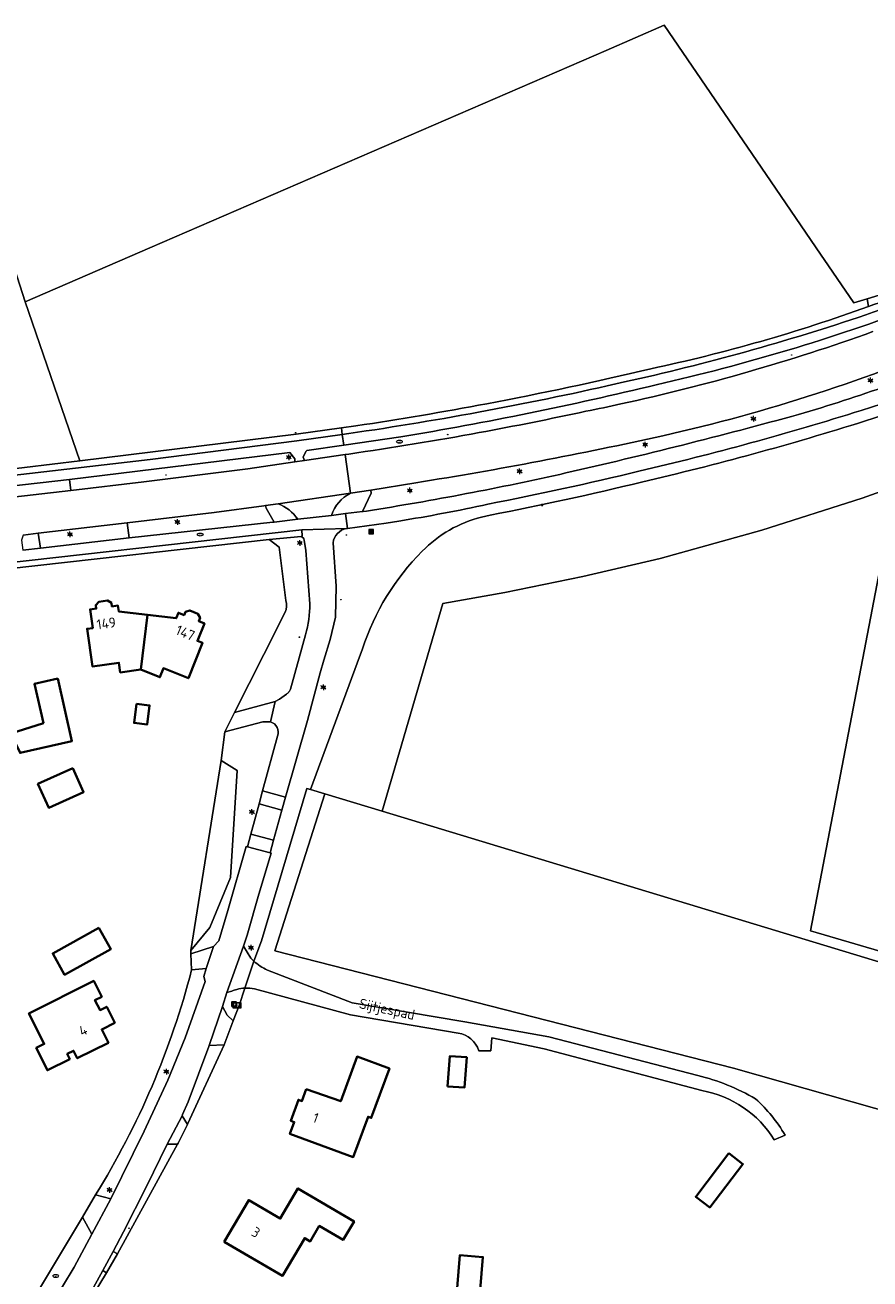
# Model space of a CAD drawing. Header units: metres. Extents: x 140853 to 145288, y 474558 to 480269.
# Tile 175 of 256: x 143014 to 143164, y 478066 to 478290. Entities that reach past the tile are written whole.
import ezdxf
from ezdxf.enums import TextEntityAlignment as Align
from ezdxf.lldxf.tags import DXFTag

# ---------------------------------------------------------------- set-up
doc = ezdxf.new("R2010")
doc.units = ezdxf.units.M
doc.header["$MEASUREMENT"] = 0
for name, color, linetype, lineweight in [('B-WE-GR-BEPLANTING_CULTUUR_BOSPLANTSOEN-G', 90, 'GR-PLANTSOEN', 18), ('B-WE-GR-BEPLANTING_CULTUUR_HEESTERS-G', 90, 'Continuous', 18), ('B-WE-GR-BOS_LOOF-G', 40, 'Continuous', 13), ('B-WE-GR-BOUWLAND-G', 80, 'Continuous', 13), ('B-WE-GR-GRAS-G', 60, 'Continuous', 13), ('B-WE-GR-GRAS_KRUIDENRIJK-G', 80, 'Continuous', 18), ('B-WE-GR-GROENVOORZIENING-G', 80, 'Continuous', 18), ('B-WE-GR-HOUTOPSTAND_LOOF-G', 40, 'Continuous', 13), ('B-WE-IE-MEUBILAIR_WEGMEUBILAIR-S', 7, 'Continuous', 18), ('B-WE-IE-TERREINAFSCHEIDING_KUNSTMATIG_HEKWERK-G', 20, 'IE-TERREINAFSCHEIDING-KUNSTMATIG', 18), ('B-WE-KL-DATA_CAI-S', 90, 'KL-CAI-N', 18), ('B-WE-KL-ET_LS_OV_LICHTMAST-S', 190, 'Continuous', 18), ('B-WE-KL-WATER_PUT-S', 170, 'Continuous', 18), ('B-WE-OG-BEBOUWING-G', 7, 'Continuous', 35), ('B-WE-OG-BEBOUWING_HUISNUMMER-T18', 10, 'Continuous', 18), ('B-WE-OG-BEBOUWING_STRAATNAAM-T18', 10, 'Continuous', 18), ('B-WE-OG-TERREIN_ERF-G', 7, 'Continuous', 18), ('B-WE-RI-GWA_RIOOLPUT-S', 30, 'Continuous', 18), ('B-WE-RI-TERREINKAST-S', 7, 'Continuous', 18), ('B-WE-VH-VERHARDING_ASFALT-G', 252, 'Continuous', 18), ('B-WE-VH-VERHARDING_BEDRIJFSVLOERPLAAT-G', 252, 'Continuous', 18), ('B-WE-VH-VERHARDING_BETONSTRAATSTEEN-G', 252, 'Continuous', 18), ('B-WE-VH-VERHARDING_GESLOTEN-G', 7, 'Continuous', 18), ('B-WE-VH-VERHARDING_GRASBETONSTEEN-G', 70, 'Continuous', 18), ('B-WE-VH-VERHARDING_HALFVERHARDING_GRIND-G', 252, 'Continuous', 18), ('B-WE-VH-VERHARDING_OPEN-G', 252, 'Continuous', 18), ('B-WE-VH-VERHARDING_STRAATBAKSTEEN-G', 252, 'Continuous', 18), ('B-WE-VH-VERHARDING_TEGEL-G', 252, 'Continuous', 18), ('X-XX-XX-ALGEMEEN-S', 7, 'Continuous', 18)]:
    doc.layers.add(name, color=color, linetype=linetype, lineweight=lineweight)
doc.styles.add('NLCS-ISO', font='txt')
doc.styles.get("Standard").update_dxf_attribs({"font": 'arial.ttf'})
doc.linetypes.add('GR-PLANTSOEN', pattern='A,0,[179,NLCS.shx,S=2,R=0,X=0,Y=0],-4', length=4)
doc.linetypes.add('IE-TERREINAFSCHEIDING-KUNSTMATIG', pattern='A,4,[82,NLCS.shx,S=0.75,R=90,X=0,Y=0],4,-2', length=10)
tags = doc.linetypes.add('KL-CAI-N', pattern='A,4,-1,[101,NLCS.shx,S=0.5,R=0,X=0,Y=0],-1,4,-1,["C",Standard,S=1,R=0,X=-0.25,Y=-0.5],-1.5', length=12.5).pattern_tags.tags
tags[18] = DXFTag(74, 10)

# ---------------------------------------------------------------- blocks, each defined once
blk = doc.blocks.new('SIE-WEG_AFVALBAK-SO')
at = {"linetype": 'ByBlock', "lineweight": 18}
h = blk.add_hatch(color=0, dxfattribs=at)
h.dxf.hatch_style = 1
h.paths.add_polyline_path([(-1.5, -1.5), (1.5, -1.5), (1.5, 1.5), (-1.5, 1.5)])
at = {"color": 0, "linetype": 'ByBlock', "lineweight": 18}
for points in [[(-2, -2), (2, -2), (2, 2), (-2, 2)], [(-1.5, -1.5), (1.5, -1.5), (1.5, 1.5), (-1.5, 1.5)]]:
    blk.add_lwpolyline(points, close=True, dxfattribs=at)
blk = doc.blocks.new('SIE-WEG_AFVALBAK_TYPE_01')
for radius in [0.25, 0.156]:
    blk.add_circle((0, 0), radius)
blk = doc.blocks.new('SRI-TERREINKAST-SO')
at = {"ltscale": 0.1}
h = blk.add_hatch(color=256, dxfattribs=at)
h.paths.add_polyline_path([(3.9, 2.1), (-3.4, 2.1), (-3.4, -2.4), (3.9, -2.4)])
h.paths.add_polyline_path([(3.4, 1.6), (-2.9, 1.6), (-2.9, -1.9), (3.4, -1.9)], flags=16)
at = {"flags": 128}
for points in [[(3.9, 2.1), (-3.4, 2.1), (-3.4, -2.4), (3.9, -2.4)], [(3.4, 1.6), (-2.9, 1.6), (-2.9, -1.9), (3.4, -1.9)]]:
    blk.add_lwpolyline(points, close=True, dxfattribs=at)
at = {"style": 'NLCS-ISO'}
blk.add_text('RI', height=1.8, dxfattribs=at).set_placement((-0.9, -1))
blk = doc.blocks.new('SKL-DATA_TERREINKAST-SO')
for q in [(-0.2, 0.2), (0.2, 0.2)]:
    blk.add_line((0, -0.2), q)
at = {"flags": 128}
blk.add_lwpolyline([(0.6, 0.4), (-0.6, 0.4), (-0.6, -0.4), (0.6, -0.4)], close=True, dxfattribs=at)
at = {"style": 'NLCS-ISO'}
blk.add_attdef('TYPE', text='', height=0.35, dxfattribs=at).set_placement((0, 0.7), align=Align.MIDDLE_CENTER)
blk = doc.blocks.new('B-SIE-WEG_LICHTMAST-SO')
at = {"ltscale": 0.1}
for p, q in [((-1.1, 0.6), (-2.2, 1.3)), ((0, 1.3), (0, 2.5)), ((1.1, 0.6), (2.2, 1.3)), ((-1.1, -0.6), (-2.2, -1.3)), ((0, -1.3), (0, -2.5)), ((1.1, -0.6), (2.2, -1.3))]:
    blk.add_line(p, q, dxfattribs=at)
at = {"flags": 128}
for points in [[(-1.2, 0.5), (1.2, 0.5)], [(-1.2, -0.5), (1.2, -0.5)]]:
    blk.add_lwpolyline(points, dxfattribs=at)
at = {"ltscale": 0.1}
blk.add_circle((0, 0), 1.27, dxfattribs=at)
at = {"style": 'NLCS-ISO'}
blk.add_attdef('TYPE', text='', height=1.8, dxfattribs=at).set_placement((0, 2.5), align=Align.BOTTOM_CENTER)
blk = doc.blocks.new('SRI-PUT_INSPECTIE-SO')
at = {"lineweight": -3, "flags": 128}
blk.add_lwpolyline([(-2, -2), (2, -2), (2, 2), (-2, 2)], close=True, dxfattribs=at)
at = {"lineweight": -3, "ltscale": 1.5}
blk.add_circle((0, 0), 2, dxfattribs=at)
at = {"ltscale": 0.1, "style": 'NLCS-ISO'}
blk.add_text('I', height=2.5, dxfattribs=at).set_placement((0, 0), align=Align.MIDDLE_CENTER)
blk = doc.blocks.new('SKL-WATERLEIDINGPUT-SO')
at = {"color": 0, "linetype": 'ByBlock', "lineweight": 18}
blk.add_ellipse((0, 0), major_axis=(2.5, 0), ratio=0.54, dxfattribs=at)
at = {"color": 0, "linetype": 'ByBlock', "lineweight": 18, "style": 'NLCS-ISO'}
blk.add_text('wl', height=1.8, dxfattribs=at).set_placement((0, 0), align=Align.MIDDLE_CENTER)

msp = doc.modelspace()

# ---------------------------------------------------------------- linework, layer by layer
at = {"layer": 'B-WE-GR-BEPLANTING_CULTUUR_BOSPLANTSOEN-G', "ltscale": 0.2, "flags": 128}
msp.add_lwpolyline([(143486.384, 478172.812), (143480.556, 478175.008), (143379.222, 478198.307), (143238.925, 478241.405), (143229.36, 478235.529), (143287.716, 478217.565), (143265.756, 478144.143), (143188.365, 478170.998), (143178.556, 478121.189), (143153.844, 478128.445), (143169.081, 478207.615), (143163.037, 478205.437), (143145.191, 478199.744), (143127.145, 478194.718), (143113.357, 478191.522), (143099.492, 478188.675), (143088.475, 478186.673), (143077.638, 478149.747), (143233.477, 478102.471), (143236.543, 478101.541), (143221.656, 477979.844), (143165.504, 477981.586), (143164.371, 477981.621), (143164.371, 477981.173), (143164.28, 477980.197), (143164.149, 477974.953), (143194.22, 477974.203), (143267.163, 477974.079), (143306.769, 477974.011), (143311.679, 477956.369), (143308.475, 477950.477), (143264.976, 477937.496), (143173.431, 477910.177), (143129.555, 477897.083), (143023.446, 477873.939), (143000, 477868.825), (142869.03, 477840.139), (142862.913, 477861.758), (142861.399, 477859.863), (142836.238, 477836.363), (142833.866, 477834.373), (142831.25, 477832.067), (142829.851, 477830.701), (142828.618, 477829.372), (142820.497, 477822.648), (142811.879, 477815.645), (142807.761, 477812.173), (142784.53, 477792.86), (142779.547, 477788.654), (142772.278, 477782.591), (142769.836, 477780.487), (142763.413, 477774.207), (142754.289, 477765.378), (142748.126, 477759.218), (142747.786, 477758.878), (142739.43, 477750), (142722.704, 477731.031), (142719.61, 477727.659), (142718, 477726.179), (142718.649, 477724.85), (142719.298, 477723.325), (142715.93, 477719.474), (142714.762, 477720.586), (142713.282, 477720.939), (142709.647, 477716.847), (142681.113, 477681.769), (142679.247, 477679.381), (142665.07, 477660.215), (142663.896, 477664.421), (142663.303, 477663.673), (142667.946, 477640.834), (142681.216, 477619.6), (142681.216, 477619.6, 0.0763381), (142741.403, 477561.144), (142741.403, 477561.144, 0.2367689), (142774.215, 477555.709), (142774.215, 477555.709), (142789.805, 477560.918), (142816.748, 477570.782), (142816.748, 477570.782, -0.0441848), (142836.692, 477575.559), (142836.692, 477575.559), (142854.479, 477581.163), (142854.479, 477581.163, 0.0429709), (142857.142, 477582.469), (142857.142, 477582.469), (142860.17, 477584.57), (142864.83, 477587.241), (142869.049, 477589.621), (142873.877, 477591.896), (142882.254, 477595.792), (142890.178, 477599.342), (142895.092, 477601.51), (142902.261, 477604.314), (142908.328, 477606.825), (142912.339, 477608.449), (142921.363, 477611.941), (142943.073, 477620.901), (142964.135, 477630.016), (142978.274, 477635.825), (142979.628, 477636.417), (142981.685, 477637.453), (142998.294, 477646.097), (143000, 477646.905), (143013.134, 477653.103), (143019.392, 477656.289), (143039.007, 477666.221), (143051.332, 477672.337), (143064.046, 477678.815), (143074.15, 477683.915), (143083.766, 477688.602), (143092.142, 477692.901), (143110.335, 477701.891), (143119.799, 477706.622), (143127.196, 477710.242), (143131.586, 477712.322), (143143.29, 477717.419), (143151.241, 477720.905), (143157.655, 477723.946), (143168.1, 477729.307), (143175.689, 477733.182), (143194.419, 477742.589), (143208.957, 477750), (143211.403, 477751.247), (143218.663, 477753.845), (143228.868, 477756.7), (143230.493, 477757.108), (143234.403, 477757.823), (143243.187, 477758.696), (143245.625, 477758.851), (143248.774, 477758.804), (143255.63, 477758.202), (143258.576, 477758.002), (143260.912, 477757.699), (143262.944, 477757.346), (143266.854, 477756.893), (143270.969, 477756.034), (143274.626, 477755.378), (143280.162, 477754.266), (143280.162, 477754.266, 0.0750108), (143305.758, 477753.43), (143305.758, 477753.43), (143316.016, 477754.508), (143321.957, 477755.225), (143325.46, 477755.839), (143328.507, 477756.4), (143332.213, 477757.725), (143335.208, 477758.591), (143337.391, 477759.61), (143339.828, 477760.171), (143343.636, 477761.699), (143344.905, 477762.106), (143346.276, 477762.615), (143349.27, 477764.396), (143349.27, 477764.396, -0.0469972), (143350.945, 477765.617), (143350.945, 477765.617, -0.0659339), (143353.585, 477766.737), (143353.585, 477766.737), (143356.021, 477768.162), (143361.113, 477770.429), (143365.921, 477772.185), (143365.921, 477772.185, 0.0379722), (143366.784, 477772.542), (143366.784, 477772.542, 0.0413559), (143367.393, 477772.897), (143367.393, 477772.897, -0.0282897), (143368.306, 477773.507), (143368.306, 477773.507, -0.0713289), (143370.185, 477774.221), (143370.185, 477774.221), (143378.358, 477777.226), (143380.236, 477778.193), (143384.45, 477779.568), (143388.468, 477781.345), (143390.643, 477782.368), (143390.643, 477782.368, -0.0420375), (143392.115, 477783.182), (143392.115, 477783.182, -0.0471207), (143393.537, 477783.691), (143393.537, 477783.691, 0.0559923), (143394.908, 477784.15), (143394.908, 477784.15, 0.0765349), (143396.226, 477785.067), (143396.226, 477785.067), (143398.258, 477786.033), (143400.542, 477787.254), (143403.689, 477788.883), (143407.597, 477791.223), (143412.775, 477794.073), (143423.233, 477797.893), (143428.666, 477798.915), (143432.526, 477799.809), (143421.062, 477817.531), (143419.931, 477823.485), (143421.135, 477832.436), (143430.088, 477851.734), (143401.919, 477848.604), (143393.777, 477849.819), (143389.892, 477850.94), (143387.534, 477852.134), (143376.463, 477867.558), (143365.196, 477887.238), (143362.684, 477892.688), (143362.49, 477898.689), (143366.336, 477913.105), (143370.628, 477929.418), (143385.989, 477987.38), (143399.518, 477994.611), (143410.074, 477999.93), (143410.159, 478000), (143421.478, 478009.286), (143421.421, 478015.306), (143426.322, 478015.562), (143426.295, 478021.819), (143434.734, 478021.93), (143434.702, 478025.135), (143434.649, 478039.135), (143468.819, 478039.264), (143475.785, 478047.073), (143475.785, 478047.073, -0.0218076), (143481.897, 478053.615), (143481.897, 478053.615, -0.0929516), (143491.112, 478060.84), (143491.112, 478060.84), (143500, 478065.054), (143508.655, 478068.751), (143517.803, 478072.434), (143528.765, 478076.309), (143536.372, 478078.727), (143536.372, 478078.727, -0.013226), (143552.161, 478083.234), (143552.161, 478083.234), (143546.504, 478115.85), (143549.746, 478115.709), (143552.318, 478105.273), (143570.075, 478109.451), (143569.553, 478112.127), (143567.23, 478131.373), (143545.713, 478130.441), (143540.501, 478149.817), (143563.045, 478154.87), (143559.267, 478182.079), (143500, 478173.977), (143487.662, 478172.29), (143486.384, 478172.812)], format="xyb", close=True, dxfattribs=at)
msp.add_lwpolyline([(143043.609, 478124.928), (143046.994, 478129.061), (143050.668, 478137.928), (143051.861, 478156.983), (143048.982, 478158.731), (143043.609, 478124.928)], close=True, dxfattribs=at)
at = {"layer": 'B-WE-GR-BEPLANTING_CULTUUR_HEESTERS-G', "ltscale": 0.2, "flags": 128}
msp.add_lwpolyline([(143205.537, 478258.533), (143202.199, 478261.229), (143200.004, 478257.086), (143186.101, 478250), (143184.163, 478249.012), (143183.735, 478248.794), (143183.735, 478248.794, -0.0291313), (143166.888, 478241.807), (143166.888, 478241.807), (143163.975, 478240.919), (143164.209, 478239.56), (143164.209, 478239.56, 0.013363), (143179.039, 478245.364), (143179.039, 478245.364, 0.005338), (143184.257, 478247.674), (143184.257, 478247.674), (143184.693, 478247.873), (143184.693, 478247.873, 0.0047282), (143189.228, 478250), (143189.228, 478250, 0.0171329), (143205.537, 478258.533)], format="xyb", close=True, dxfattribs=at)
at = {"layer": 'B-WE-GR-BOS_LOOF-G', "ltscale": 0.2, "flags": 128}
msp.add_lwpolyline([(142906.056, 478226.553), (142923.308, 478229.459), (142920.771, 478233.968), (142955.985, 478238.149), (142954.516, 478250), (142950.681, 478280.946), (142990.329, 478287.466), (142997.349, 478250), (142999.063, 478240.851), (143000, 478241.365), (143011.759, 478247.81), (143014.16, 478240.401), (143036.318, 478250), (143088.961, 478272.807), (143117.498, 478285.127), (143127.809, 478289.653), (143147.634, 478260.609), (143154.896, 478250), (143161.607, 478240.197), (143163.975, 478240.919), (143166.888, 478241.807)], dxfattribs=at)
msp.add_lwpolyline([(143125.442, 478228.474, 0.0338896), (143164.209, 478239.56), (143164.209, 478239.56), (143163.975, 478240.919), (143161.607, 478240.197), (143154.896, 478250), (143147.634, 478260.609), (143127.809, 478289.653), (143117.498, 478285.127), (143088.961, 478272.807), (143036.318, 478250), (143014.16, 478240.401), (143023.844, 478212.093), (143062.372, 478216.837), (143070.401, 478217.954), (143072.991, 478218.314), (143072.991, 478218.314, 0.0092758), (143096.267, 478222.256), (143096.267, 478222.256, 0.0117887), (143125.442, 478228.474)], format="xyb", close=True, dxfattribs=at)
at = {"layer": 'B-WE-GR-BOUWLAND-G', "ltscale": 0.2, "flags": 128}
msp.add_lwpolyline([(143287.716, 478217.565), (143229.36, 478235.529), (143221.967, 478237.805), (143219.866, 478236.124), (143213.659, 478231.159), (143198.466, 478219.004), (143189.556, 478211.876), (143183.948, 478213.114), (143170.374, 478216.109), (143169.081, 478207.615), (143153.844, 478128.445), (143178.556, 478121.189), (143188.365, 478170.998), (143265.756, 478144.143), (143287.716, 478217.565)], close=True, dxfattribs=at)
at = {"layer": 'B-WE-GR-GRAS-G', "ltscale": 0.2, "flags": 128}
msp.add_lwpolyline([(143058.568, 478124.854), (143140.194, 478103.99), (143228.592, 478078.913), (143233.477, 478102.471), (143077.638, 478149.747), (143067.444, 478152.839), (143058.568, 478124.854)], close=True, dxfattribs=at)
at = {"layer": 'B-WE-GR-GRAS_KRUIDENRIJK-G', "ltscale": 0.2, "flags": 128}
for points in [[(143172.802, 478239.498, -0.033202), (143126.422, 478225.634), (143126.422, 478225.634, -0.0181716), (143080.961, 478216.36), (143080.961, 478216.36), (143070.827, 478214.9), (143064.245, 478213.952), (143064.099, 478213.737), (143063.602, 478212.737), (143063.815, 478212.173), (143071.063, 478213.211), (143071.715, 478213.304), (143071.715, 478213.304, 0.0094308), (143094.92, 478217.117), (143094.92, 478217.117, 0.0077873), (143113.911, 478220.913), (143113.911, 478220.913, 0.004314), (143120.14, 478222.214), (143120.14, 478222.214, 0.0325228), (143164.971, 478235.094)], [(143181.556, 478234.115, -0.0470729), (143127.595, 478216.553), (143127.595, 478216.553, -0.0149962), (143083.643, 478208.19), (143083.643, 478208.19), (143075.621, 478206.883), (143075.711, 478206.325), (143074.172, 478203.084), (143074.299, 478203.1), (143074.837, 478203.146), (143074.837, 478203.146, 0.0160255), (143110.346, 478209.931), (143110.346, 478209.931, 0.0111324), (143151.756, 478220.354), (143151.756, 478220.354, 0.0279656), (143183.324, 478231.529)], [(143191.442, 478232.262, -0.0368135), (143162.885, 478221.063), (143162.885, 478221.063, -0.0195903), (143123.334, 478210.258), (143123.334, 478210.258, -0.0126559), (143096.474, 478204.388), (143096.474, 478204.388, -0.0153835), (143080.605, 478201.374), (143080.605, 478201.374), (143078.345, 478201.026), (143071.488, 478200.064), (143071.312, 478200.039), (143071.312, 478200.039, 0.3336076), (143068.922, 478197.498), (143068.922, 478197.498), (143069.442, 478189.786), (143069.331, 478184.276), (143068.377, 478180.305), (143067.299, 478176.623), (143066.633, 478174.346), (143064.355, 478165.892), (143060.439, 478152.231), (143059.806, 478149.916), (143058.34, 478144.563), (143058.34, 478144.563), (143057.72, 478142.296), (143057.892, 478142.253), (143055.69, 478134.947), (143053.607, 478127.669), (143052.983, 478125.712), (143054.256, 478123.55), (143054.793, 478123.059), (143056.206, 478126.68), (143064.275, 478153.8), (143064.873, 478153.619), (143073.19, 478176.074), (143074.146, 478178.656), (143074.146, 478178.656, -0.1175234), (143084.785, 478196.004), (143084.785, 478196.004, -0.1374104), (143095.335, 478202.092), (143095.335, 478202.092), (143096.879, 478202.429), (143096.879, 478202.429, 0.0126004), (143123.798, 478208.312), (143123.798, 478208.312, 0.0195544), (143163.482, 478219.154), (143163.482, 478219.154, 0.0368208), (143192.287, 478230.451)]]:
    msp.add_lwpolyline(points, format="xyb", dxfattribs=at)
for points in [[(143022.23, 478206.812), (143035.271, 478208.355), (143053.722, 478210.696), (143062.128, 478211.921), (143062.099, 478212.421), (143061.225, 478213.563), (143021.995, 478208.799), (143022.23, 478206.812)], [(143032.624, 478198.395), (143058.216, 478201.176), (143058.419, 478201.2), (143057.014, 478203.671), (143056.897, 478204.149), (143056.59, 478204.105), (143047.787, 478202.926), (143032.266, 478201.079), (143032.624, 478198.395)], [(143013.78, 478198.885), (143013.466, 478197.988), (143013.716, 478196.192), (143016.844, 478196.576), (143016.43, 478199.195), (143013.78, 478198.885)]]:
    msp.add_lwpolyline(points, close=True, dxfattribs=at)
for points in [[(143058.624, 478169.288), (143059.386, 478169.681), (143060.602, 478170.573), (143060.602, 478170.573, 0.0975779), (143061.068, 478170.989), (143061.068, 478170.989, 0.081168), (143061.316, 478171.481), (143061.316, 478171.481), (143062.872, 478177.036), (143064.024, 478181.152), (143064.024, 478181.152, 0.0732155), (143064.791, 478186.656), (143064.791, 478186.656), (143064.055, 478196.154), (143063.772, 478197.971), (143063.772, 478197.971, 0.2581785), (143063.227, 478198.642), (143063.227, 478198.642), (143057.534, 478198.08), (143059.319, 478196.752), (143060.533, 478187.258), (143060.533, 478187.258, -0.1461738), (143060.407, 478185.137), (143060.407, 478185.137), (143056.602, 478177.621), (143051.364, 478167.273), (143058.624, 478169.288)], [(143047.666, 478125.634), (143048.578, 478126.684), (143050.218, 478132.038), (143053.478, 478143.46), (143053.669, 478143.405), (143054.289, 478145.672), (143055.755, 478151.025), (143056.388, 478153.339), (143059.047, 478163.084), (143059.047, 478163.084, 0.4127631), (143057.782, 478165.664), (143057.782, 478165.664), (143056.399, 478165.621), (143049.664, 478163.875), (143048.982, 478158.731), (143051.861, 478156.983), (143050.668, 478137.928), (143046.994, 478129.061), (143043.609, 478124.928), (143043.633, 478124.349), (143047.666, 478125.634)]]:
    msp.add_lwpolyline(points, format="xyb", close=True, dxfattribs=at)
at = {"layer": 'B-WE-GR-GROENVOORZIENING-G', "ltscale": 0.2, "flags": 128}
for points in [[(143026.642, 478081.427), (143029.366, 478080.721), (143035.285, 478092.788), (143039.494, 478101.864), (143042.591, 478109.426), (143046.139, 478119.405), (143045.909, 478120.311), (143046.333, 478121.756), (143043.752, 478121.501), (143043.752, 478121.501, -0.0751609), (143026.642, 478081.427)], [(143050.086, 478113.43), (143051.135, 478112.407), (143052.2, 478115.151), (143053.214, 478118.246), (143053.214, 478118.246, 0.054887), (143051.776, 478118.019), (143051.776, 478118.019, 0.0326583), (143050.925, 478117.725), (143050.925, 478117.725), (143050.018, 478117.459), (143049.215, 478114.945), (143050.086, 478113.43)]]:
    msp.add_lwpolyline(points, format="xyb", close=True, dxfattribs=at)
for points in [[(143042.04, 478095.523), (143043.001, 478093.989), (143043.071, 478094.129), (143049.511, 478108.132), (143046.899, 478108.057), (143046.814, 478107.829), (143043.145, 478098.013), (143042.134, 478095.735), (143042.04, 478095.523)], [(143030.535, 478070.943), (143041.252, 478090.478), (143039.376, 478090.475), (143035.734, 478082.935), (143031.615, 478074.862), (143029.771, 478071.362), (143030.535, 478070.943)], [(143017.605, 478060.693), (143017.93, 478061.202), (143018.7, 478061.686), (143022.851, 478068.59), (143025.99, 478074.459), (143024.31, 478077.496), (143014.746, 478061.451), (143017.605, 478060.693)], [(143027.936, 478067.997), (143023.345, 478059.568), (143019.999, 478053.714), (143016.938, 478048.656), (143016.935, 478048.294), (143028.618, 478067.596), (143027.936, 478067.997)]]:
    msp.add_lwpolyline(points, close=True, dxfattribs=at)
at = {"layer": 'B-WE-GR-HOUTOPSTAND_LOOF-G', "ltscale": 0.2, "flags": 128}
msp.add_lwpolyline([(143192.287, 478230.451, -0.0368208), (143163.482, 478219.154), (143163.482, 478219.154, -0.0195544), (143123.798, 478208.312), (143123.798, 478208.312, -0.0126004), (143096.879, 478202.429), (143096.879, 478202.429), (143095.335, 478202.092), (143095.335, 478202.092, 0.1374104), (143084.785, 478196.004), (143084.785, 478196.004, 0.1175234), (143074.146, 478178.656), (143074.146, 478178.656), (143073.19, 478176.074), (143064.873, 478153.619), (143067.444, 478152.839), (143077.638, 478149.747), (143088.475, 478186.673), (143099.492, 478188.675), (143113.357, 478191.522), (143127.145, 478194.718), (143145.191, 478199.744), (143163.037, 478205.437), (143169.081, 478207.615)], format="xyb", dxfattribs=at)
at = {"layer": 'B-WE-IE-TERREINAFSCHEIDING_KUNSTMATIG_HEKWERK-G', "ltscale": 0.2, "flags": 128}
for points in [[(143036.318, 478250), (143088.961, 478272.807), (143117.498, 478285.127), (143127.809, 478289.653), (143147.634, 478260.609), (143154.896, 478250)], [(143014.16, 478240.401), (143036.318, 478250)], [(143163.975, 478240.919), (143161.607, 478240.197), (143154.896, 478250)], [(143166.888, 478241.807), (143163.975, 478240.919)], [(143023.844, 478212.093), (143014.16, 478240.401)], [(143060.533, 478187.258), (143059.319, 478196.752), (143057.534, 478198.08)], [(143056.602, 478177.621), (143060.407, 478185.137)], [(143051.364, 478167.273), (143056.602, 478177.621)], [(143049.664, 478163.875), (143048.982, 478158.731)], [(143048.982, 478158.731), (143043.609, 478124.928)], [(143052.2, 478115.151), (143051.135, 478112.407)], [(143049.511, 478108.132), (143043.071, 478094.129)], [(143043.071, 478094.129), (143043.001, 478093.989)], [(143043.001, 478093.989), (143041.348, 478090.653)], [(143041.252, 478090.478), (143030.535, 478070.943)], [(143041.348, 478090.653), (143041.252, 478090.478)], [(143024.31, 478077.496), (143026.642, 478081.427)], [(143014.746, 478061.451), (143024.31, 478077.496)]]:
    msp.add_lwpolyline(points, dxfattribs=at)
for points in [[(143060.407, 478185.137, 0.1461738), (143060.533, 478187.258)], [(143026.642, 478081.427, 0.0751609), (143043.752, 478121.501)]]:
    msp.add_lwpolyline(points, format="xyb", dxfattribs=at)
at = {"layer": 'B-WE-OG-BEBOUWING-G', "ltscale": 0.2, "flags": 128}
for points in [[(143034.694, 478174.943), (143035.896, 478184.69), (143030.791, 478185.293), (143030.645, 478186.342), (143029.555, 478186.19), (143029.469, 478186.804), (143028.762, 478187.239), (143027.253, 478187.028), (143026.693, 478186.417), (143026.778, 478185.803), (143025.689, 478185.65), (143026.152, 478182.333), (143025.162, 478182.194), (143026.098, 478175.489), (143030.823, 478176.149), (143031.062, 478174.436), (143034.694, 478174.943)], [(143035.896, 478184.69), (143034.694, 478174.943), (143038.106, 478173.576), (143038.745, 478175.17), (143043.173, 478173.395), (143045.708, 478179.672), (143044.772, 478180.05), (143046.027, 478183.156), (143045.01, 478183.574), (143045.245, 478184.148), (143044.854, 478184.88), (143043.445, 478185.459), (143042.652, 478185.213), (143042.417, 478184.64), (143041.399, 478185.058), (143041, 478184.087), (143035.896, 478184.69)], [(143019.915, 478173.325), (143015.791, 478172.385), (143017.378, 478165.423), (143011.599, 478163.593), (143013.227, 478160.104), (143022.45, 478162.207), (143019.915, 478173.325)], [(143033.943, 478168.852), (143033.523, 478165.442), (143035.838, 478165.156), (143036.258, 478168.567), (143033.943, 478168.852)], [(143022.587, 478157.404), (143016.392, 478154.602), (143018.318, 478150.344), (143024.513, 478153.146), (143022.587, 478157.404)], [(143027.259, 478128.974), (143019.036, 478124.433), (143021.137, 478120.629), (143029.359, 478125.17), (143027.259, 478128.974)], [(143028.967, 478108.481), (143027.746, 478110.902), (143030.08, 478112.07), (143028.648, 478114.931), (143027.45, 478114.331), (143026.555, 478116.119), (143027.753, 478116.719), (143026.348, 478119.527), (143014.803, 478113.749), (143017.52, 478108.321), (143016.089, 478107.605), (143018.081, 478103.625), (143022.06, 478105.617), (143021.608, 478106.52), (143022.735, 478107.084), (143023.397, 478105.761), (143028.967, 478108.481)], [(143064.152, 478100.28), (143063.37, 478098.149), (143062.751, 478098.376), (143061.381, 478094.639), (143062, 478094.412), (143061.227, 478092.303), (143072.504, 478088.172), (143075.139, 478095.364), (143075.702, 478095.158), (143078.929, 478103.965), (143073.201, 478106.064), (143070.284, 478098.101), (143064.152, 478100.28)], [(143089.308, 478100.758), (143092.3, 478100.531), (143092.699, 478105.928), (143089.707, 478106.149), (143089.308, 478100.758)], [(143139.345, 478088.843), (143133.455, 478081.104), (143135.956, 478079.201), (143141.846, 478086.94), (143139.345, 478088.843)], [(143049.558, 478073.108), (143059.914, 478067.026), (143063.864, 478073.751), (143064.856, 478073.169), (143066.466, 478075.911), (143070.7, 478073.424), (143072.645, 478076.736), (143062.677, 478082.59), (143059.527, 478077.227), (143053.922, 478080.519), (143049.558, 478073.108)], [(143094.893, 478062.371), (143095.586, 478070.371), (143091.501, 478070.725), (143090.808, 478062.725), (143094.893, 478062.371)]]:
    msp.add_lwpolyline(points, close=True, dxfattribs=at)
at = {"layer": 'B-WE-OG-TERREIN_ERF-G', "ltscale": 0.2, "flags": 128}
msp.add_lwpolyline([(142911.964, 478199.002), (142921.871, 478200.161), (142924.716, 478200.475), (142926.443, 478200.71), (142929.627, 478201.053), (142962.548, 478204.862), (143000, 478209.229), (143004.114, 478209.709), (143023.844, 478212.093), (143014.16, 478240.401), (143011.759, 478247.81), (143000, 478241.365), (143000, 478241.365), (142999.063, 478240.851), (142997.349, 478250), (142990.329, 478287.466), (142950.681, 478280.946), (142954.516, 478250), (142955.985, 478238.149), (142920.771, 478233.968), (142923.308, 478229.459), (142906.056, 478226.553)], dxfattribs=at)
for points in [[(143014.746, 478061.451), (143024.31, 478077.496), (143026.642, 478081.427), (143026.642, 478081.427, 0.0751609), (143043.752, 478121.501), (143043.752, 478121.501), (143043.633, 478124.349), (143043.609, 478124.928), (143048.982, 478158.731), (143049.664, 478163.875), (143051.364, 478167.273), (143056.602, 478177.621), (143060.407, 478185.137), (143060.407, 478185.137, 0.1461738), (143060.533, 478187.258), (143060.533, 478187.258), (143059.319, 478196.752), (143057.534, 478198.08), (143011.112, 478192.874), (143000, 478191.612), (142967.912, 478187.965), (142919.576, 478182.383)], [(143228.592, 478078.913), (143140.194, 478103.99), (143058.568, 478124.854), (143067.444, 478152.839), (143064.873, 478153.619), (143064.275, 478153.8), (143056.206, 478126.68), (143054.793, 478123.059), (143054.793, 478123.059, 0.0627195), (143057.232, 478121.448), (143057.232, 478121.448), (143072.297, 478115.623), (143092.374, 478112.245), (143107.324, 478109.546), (143133.797, 478102.688), (143133.797, 478102.688, -0.0732111), (143144.111, 478098.539), (143144.111, 478098.539, -0.074002), (143149.344, 478092.096), (143149.344, 478092.096), (143147.431, 478091.239), (143147.431, 478091.239, 0.2138996), (143134.519, 478100.001), (143134.519, 478100.001), (143106.465, 478107.449), (143097.18, 478109.372), (143096.976, 478107.112), (143094.828, 478107.112), (143094.828, 478107.112, 0.2869789), (143091.19, 478110.248), (143091.19, 478110.248), (143072, 478113.492), (143054.959, 478118.101), (143054.959, 478118.101, 0.0658763), (143053.214, 478118.246), (143053.214, 478118.246), (143052.2, 478115.151), (143051.135, 478112.407), (143049.511, 478108.132), (143043.071, 478094.129), (143043.001, 478093.989), (143041.348, 478090.653), (143041.252, 478090.478), (143041.252, 478090.478), (143030.535, 478070.943), (143028.618, 478067.596), (143016.935, 478048.294)]]:
    msp.add_lwpolyline(points, format="xyb", dxfattribs=at)
for points in [[(143035.896, 478184.69), (143041, 478184.087), (143041.399, 478185.058), (143042.417, 478184.64), (143042.652, 478185.213), (143043.445, 478185.459), (143044.854, 478184.88), (143045.245, 478184.148), (143045.01, 478183.574), (143046.027, 478183.156), (143044.772, 478180.05), (143045.708, 478179.672), (143043.173, 478173.395), (143038.745, 478175.17), (143038.106, 478173.576), (143034.694, 478174.943), (143031.062, 478174.436), (143030.823, 478176.149), (143026.098, 478175.489), (143025.162, 478182.194), (143026.152, 478182.333), (143025.689, 478185.65), (143026.778, 478185.803), (143026.693, 478186.417), (143027.253, 478187.028), (143028.762, 478187.239), (143029.469, 478186.804), (143029.555, 478186.19), (143030.645, 478186.342), (143030.791, 478185.293), (143035.896, 478184.69)], [(143019.915, 478173.325), (143022.45, 478162.207), (143013.227, 478160.104), (143011.599, 478163.593), (143017.378, 478165.423), (143015.791, 478172.385), (143019.915, 478173.325)], [(143033.943, 478168.852), (143036.258, 478168.567), (143035.838, 478165.156), (143033.523, 478165.442), (143033.943, 478168.852)], [(143022.587, 478157.404), (143024.513, 478153.146), (143018.318, 478150.344), (143016.392, 478154.602), (143022.587, 478157.404)], [(143029.359, 478125.17), (143021.137, 478120.629), (143019.036, 478124.433), (143027.259, 478128.974), (143029.359, 478125.17)], [(143028.967, 478108.481), (143023.397, 478105.761), (143022.735, 478107.084), (143021.608, 478106.52), (143022.06, 478105.617), (143018.081, 478103.625), (143016.089, 478107.605), (143017.52, 478108.321), (143014.803, 478113.749), (143026.348, 478119.527), (143027.753, 478116.719), (143026.555, 478116.119), (143027.45, 478114.331), (143028.648, 478114.931), (143030.08, 478112.07), (143027.746, 478110.902), (143028.967, 478108.481)], [(143064.152, 478100.28), (143070.284, 478098.101), (143073.201, 478106.064), (143078.929, 478103.965), (143075.702, 478095.158), (143075.139, 478095.364), (143072.504, 478088.172), (143061.227, 478092.303), (143062, 478094.412), (143061.381, 478094.639), (143062.751, 478098.376), (143063.37, 478098.149), (143064.152, 478100.28)], [(143089.308, 478100.758), (143089.707, 478106.149), (143092.699, 478105.928), (143092.3, 478100.531), (143089.308, 478100.758)], [(143139.345, 478088.843), (143141.846, 478086.94), (143135.956, 478079.201), (143133.455, 478081.104), (143139.345, 478088.843)], [(143049.558, 478073.108), (143053.922, 478080.519), (143059.527, 478077.227), (143062.677, 478082.59), (143072.645, 478076.736), (143070.7, 478073.424), (143066.466, 478075.911), (143064.856, 478073.169), (143063.864, 478073.751), (143059.914, 478067.026), (143049.558, 478073.108)], [(143090.808, 478062.725), (143091.501, 478070.725), (143095.586, 478070.371), (143094.893, 478062.371), (143090.808, 478062.725)]]:
    msp.add_lwpolyline(points, close=True, dxfattribs=at)
msp.add_lwpolyline([(143054.793, 478123.059), (143053.214, 478118.246), (143053.214, 478118.246, -0.0658763), (143054.959, 478118.101), (143054.959, 478118.101), (143072, 478113.492), (143091.19, 478110.248), (143091.19, 478110.248, -0.2869789), (143094.828, 478107.112), (143094.828, 478107.112), (143096.976, 478107.112), (143097.18, 478109.372), (143106.465, 478107.449), (143134.519, 478100.001), (143134.519, 478100.001, -0.2138996), (143147.431, 478091.239), (143147.431, 478091.239), (143149.344, 478092.096), (143149.344, 478092.096, 0.074002), (143144.111, 478098.539), (143144.111, 478098.539, 0.0732111), (143133.797, 478102.688), (143133.797, 478102.688), (143107.324, 478109.546), (143092.374, 478112.245), (143072.297, 478115.623), (143057.232, 478121.448), (143057.232, 478121.448, -0.0627195), (143054.793, 478123.059)], format="xyb", close=True, dxfattribs=at)
at = {"layer": 'B-WE-VH-VERHARDING_ASFALT-G', "ltscale": 0.2, "flags": 128}
for points in [[(143179.039, 478245.364, -0.013363), (143164.209, 478239.56), (143164.209, 478239.56, -0.0338896), (143125.442, 478228.474), (143125.442, 478228.474, -0.0117887), (143096.267, 478222.256), (143096.267, 478222.256, -0.0092758), (143072.991, 478218.314), (143072.991, 478218.314), (143070.401, 478217.954), (143070.401, 478217.954), (143070.563, 478216.785), (143071.75, 478216.951), (143071.75, 478216.951, 0.0205918), (143120.758, 478226.136), (143120.758, 478226.136, 0.0273258), (143163.691, 478238.079), (143163.691, 478238.079, 0.0215165), (143184.753, 478246.61)], [(143184.753, 478246.61, -0.0215165), (143163.691, 478238.079), (143163.691, 478238.079, -0.0273258), (143120.758, 478226.136), (143120.758, 478226.136, -0.0205918), (143071.75, 478216.951), (143071.75, 478216.951), (143070.563, 478216.785), (143070.563, 478216.785), (143070.827, 478214.9), (143080.961, 478216.36), (143080.961, 478216.36, 0.0181716), (143126.422, 478225.634), (143126.422, 478225.634, 0.033202), (143172.802, 478239.498)], [(143164.971, 478235.094, -0.0325228), (143120.14, 478222.214), (143120.14, 478222.214, -0.004314), (143113.911, 478220.913), (143113.911, 478220.913, -0.0077873), (143094.92, 478217.117), (143094.92, 478217.117, -0.0094308), (143071.715, 478213.304), (143071.715, 478213.304), (143071.063, 478213.211), (143071.546, 478209.762), (143072.029, 478206.313), (143075.621, 478206.883), (143083.643, 478208.19), (143083.643, 478208.19, 0.0149962), (143127.595, 478216.553), (143127.595, 478216.553, 0.0470729), (143181.556, 478234.115)], [(143183.324, 478231.529, -0.0279656), (143151.756, 478220.354), (143151.756, 478220.354, -0.0111324), (143110.346, 478209.931), (143110.346, 478209.931, -0.0160255), (143074.837, 478203.146), (143074.837, 478203.146), (143074.299, 478203.1), (143074.172, 478203.084), (143071.156, 478202.704), (143071.488, 478200.064), (143078.345, 478201.026), (143080.605, 478201.374), (143080.605, 478201.374, 0.0153835), (143096.474, 478204.388), (143096.474, 478204.388, 0.0126559), (143123.334, 478210.258), (143123.334, 478210.258, 0.0195903), (143162.885, 478221.063), (143162.885, 478221.063, 0.0368135), (143191.442, 478232.262)]]:
    msp.add_lwpolyline(points, format="xyb", dxfattribs=at)
for points in [[(143070.563, 478216.785), (143070.401, 478217.954), (143062.372, 478216.837), (143023.844, 478212.093), (143004.114, 478209.709), (143000, 478209.229), (142962.548, 478204.862), (142929.627, 478201.053), (142926.443, 478200.71), (142924.716, 478200.475), (142921.871, 478200.161), (142911.964, 478199.002), (142912.101, 478197.823), (142929.868, 478199.897), (142963.158, 478203.867), (143000, 478208.109), (143036.358, 478212.341), (143062.463, 478215.651), (143070.563, 478216.785)], [(143063.353, 478199.823), (143000, 478192.721), (142920.96, 478183.878), (142913.814, 478183.062), (142913.965, 478181.756), (142919.576, 478182.383), (142967.912, 478187.965), (143000, 478191.612), (143011.112, 478192.874), (143057.534, 478198.08), (143063.227, 478198.642), (143063.411, 478198.66), (143063.353, 478199.823)]]:
    msp.add_lwpolyline(points, close=True, dxfattribs=at)
for points in [[(143000, 478206.253), (143021.995, 478208.799), (143061.225, 478213.563), (143062.099, 478212.421), (143062.128, 478211.921), (143063.815, 478212.173), (143063.602, 478212.737), (143064.099, 478213.737), (143064.245, 478213.952), (143070.827, 478214.9), (143070.827, 478214.9), (143070.563, 478216.785), (143062.463, 478215.651), (143036.358, 478212.341), (143000, 478208.109)], [(143013.78, 478198.885), (143016.43, 478199.195), (143032.266, 478201.079), (143047.787, 478202.926), (143056.59, 478204.105), (143056.897, 478204.149), (143059.122, 478204.469), (143072.029, 478206.313), (143071.546, 478209.762), (143071.063, 478213.211), (143063.815, 478212.173), (143062.128, 478211.921), (143053.722, 478210.696), (143035.271, 478208.355), (143022.23, 478206.812), (143000, 478204.242)], [(143000, 478192.721), (143063.353, 478199.823), (143071.312, 478200.039), (143071.488, 478200.064), (143071.156, 478202.704), (143068.644, 478202.388), (143068.644, 478202.388), (143062.652, 478201.69), (143058.419, 478201.2), (143058.216, 478201.176), (143032.624, 478198.395), (143016.844, 478196.576), (143013.716, 478196.192)], [(143023.345, 478059.568), (143027.936, 478067.997), (143029.771, 478071.362), (143031.615, 478074.862), (143035.734, 478082.935), (143039.376, 478090.475), (143042.04, 478095.523), (143042.134, 478095.735), (143043.145, 478098.013), (143046.814, 478107.829), (143046.899, 478108.057), (143049.215, 478114.945), (143050.018, 478117.459), (143052.983, 478125.712), (143053.607, 478127.669), (143055.69, 478134.947), (143057.892, 478142.253), (143057.72, 478142.296), (143057.72, 478142.296), (143053.669, 478143.405), (143053.478, 478143.46), (143050.218, 478132.038), (143048.578, 478126.684), (143047.666, 478125.634), (143046.333, 478121.756), (143045.909, 478120.311), (143046.139, 478119.405), (143042.591, 478109.426), (143039.494, 478101.864), (143035.285, 478092.788), (143029.366, 478080.721), (143025.99, 478074.459), (143022.851, 478068.59), (143018.7, 478061.686)]]:
    msp.add_lwpolyline(points, dxfattribs=at)
for points in [[(143062.652, 478201.69), (143068.644, 478202.388), (143068.644, 478202.388, -0.2076594), (143072.029, 478206.313), (143072.029, 478206.313), (143059.122, 478204.469), (143059.122, 478204.469, -0.151671), (143062.652, 478201.69)], [(143060.602, 478170.573), (143059.386, 478169.681), (143058.624, 478169.288), (143057.782, 478165.664), (143057.782, 478165.664, -0.4127631), (143059.047, 478163.084), (143059.047, 478163.084), (143056.388, 478153.339), (143060.439, 478152.231), (143064.355, 478165.892), (143066.633, 478174.346), (143067.299, 478176.623), (143068.377, 478180.305), (143069.331, 478184.276), (143069.442, 478189.786), (143068.922, 478197.498), (143068.922, 478197.498, -0.3336076), (143071.312, 478200.039), (143071.312, 478200.039), (143063.353, 478199.823), (143063.411, 478198.66), (143063.227, 478198.642), (143063.227, 478198.642, -0.2581785), (143063.772, 478197.971), (143063.772, 478197.971), (143064.055, 478196.154), (143064.791, 478186.656), (143064.791, 478186.656, -0.0732155), (143064.024, 478181.152), (143064.024, 478181.152), (143062.872, 478177.036), (143061.316, 478171.481), (143061.316, 478171.481, -0.081168), (143061.068, 478170.989), (143061.068, 478170.989, -0.0975779), (143060.602, 478170.573)]]:
    msp.add_lwpolyline(points, format="xyb", close=True, dxfattribs=at)
at = {"layer": 'B-WE-VH-VERHARDING_BEDRIJFSVLOERPLAAT-G', "ltscale": 0.2, "flags": 128}
for points in [[(143059.806, 478149.916), (143060.439, 478152.231), (143056.388, 478153.339), (143055.755, 478151.025), (143059.806, 478149.916)], [(143053.669, 478143.405), (143057.72, 478142.296), (143058.34, 478144.563), (143054.289, 478145.672), (143053.669, 478143.405)]]:
    msp.add_lwpolyline(points, close=True, dxfattribs=at)
at = {"layer": 'B-WE-VH-VERHARDING_BETONSTRAATSTEEN-G', "ltscale": 0.2, "flags": 128}
for points in [[(143054.289, 478145.672), (143058.34, 478144.563), (143059.806, 478149.916), (143055.755, 478151.025), (143054.289, 478145.672)], [(143043.001, 478093.989), (143042.04, 478095.523), (143039.376, 478090.475), (143041.252, 478090.478), (143041.348, 478090.653), (143043.001, 478093.989)], [(143028.618, 478067.596), (143030.535, 478070.943), (143029.771, 478071.362), (143027.936, 478067.997), (143028.618, 478067.596)]]:
    msp.add_lwpolyline(points, close=True, dxfattribs=at)
at = {"layer": 'B-WE-VH-VERHARDING_GESLOTEN-G', "ltscale": 0.2, "flags": 128}
msp.add_lwpolyline([(143043.633, 478124.349), (143043.752, 478121.501), (143046.333, 478121.756), (143047.666, 478125.634), (143043.633, 478124.349)], close=True, dxfattribs=at)
at = {"layer": 'B-WE-VH-VERHARDING_GRASBETONSTEEN-G', "ltscale": 0.2, "flags": 128}
for points in [[(142989.173, 478202.968), (143000, 478204.242), (143022.23, 478206.812), (143021.995, 478208.799), (143000, 478206.253), (142988.945, 478204.89), (142989.173, 478202.968)], [(143032.266, 478201.079), (143016.43, 478199.195), (143016.844, 478196.576), (143032.624, 478198.395), (143032.266, 478201.079)]]:
    msp.add_lwpolyline(points, close=True, dxfattribs=at)
for points in [[(143068.644, 478202.388), (143071.156, 478202.704), (143074.172, 478203.084), (143075.711, 478206.325), (143075.621, 478206.883), (143072.029, 478206.313), (143072.029, 478206.313, 0.2076594), (143068.644, 478202.388)], [(143059.122, 478204.469), (143056.897, 478204.149), (143057.014, 478203.671), (143058.419, 478201.2), (143062.652, 478201.69), (143062.652, 478201.69, 0.151671), (143059.122, 478204.469)]]:
    msp.add_lwpolyline(points, format="xyb", close=True, dxfattribs=at)
at = {"layer": 'B-WE-VH-VERHARDING_HALFVERHARDING_GRIND-G', "ltscale": 0.2, "flags": 128}
msp.add_lwpolyline([(143049.664, 478163.875), (143056.399, 478165.621), (143057.782, 478165.664), (143058.624, 478169.288), (143051.364, 478167.273), (143049.664, 478163.875)], close=True, dxfattribs=at)
at = {"layer": 'B-WE-VH-VERHARDING_OPEN-G', "ltscale": 0.2, "flags": 128}
msp.add_lwpolyline([(143049.215, 478114.945), (143046.899, 478108.057), (143049.511, 478108.132), (143051.135, 478112.407), (143050.086, 478113.43), (143049.215, 478114.945)], close=True, dxfattribs=at)
at = {"layer": 'B-WE-VH-VERHARDING_STRAATBAKSTEEN-G', "ltscale": 0.2, "flags": 128}
msp.add_lwpolyline([(143050.018, 478117.459), (143050.925, 478117.725), (143050.925, 478117.725, -0.0326583), (143051.776, 478118.019), (143051.776, 478118.019, -0.054887), (143053.214, 478118.246), (143053.214, 478118.246), (143054.793, 478123.059), (143054.256, 478123.55), (143052.983, 478125.712), (143050.018, 478117.459)], format="xyb", close=True, dxfattribs=at)
at = {"layer": 'B-WE-VH-VERHARDING_TEGEL-G', "ltscale": 0.2, "flags": 128}
msp.add_lwpolyline([(143026.642, 478081.427), (143024.31, 478077.496), (143025.99, 478074.459), (143029.366, 478080.721), (143026.642, 478081.427)], close=True, dxfattribs=at)

# ---------------------------------------------------------------- block references
at = {"layer": 'B-WE-IE-MEUBILAIR_WEGMEUBILAIR-S', "xscale": 0.2, "yscale": 0.2, "zscale": 0.2}
msp.add_blockref('SIE-WEG_AFVALBAK-SO', (143075.703, 478199.481), dxfattribs=at)
at = {"layer": 'B-WE-KL-DATA_CAI-S', "xscale": 0.2, "yscale": 0.2, "zscale": 0.2}
msp.add_blockref('SKL-DATA_TERREINKAST-SO', (143106.099, 478204.215), dxfattribs=at)
at = {"layer": 'B-WE-KL-ET_LS_OV_LICHTMAST-S', "xscale": 0.2, "yscale": 0.2, "zscale": 0.2}
for p in [(143164.527, 478226.401), (143143.699, 478219.58), (143124.454, 478214.982), (143061.047, 478212.724), (143102.113, 478210.234), (143082.575, 478206.821), (143041.219, 478201.208), (143022.107, 478199.012), (143063.008, 478197.483), (143067.189, 478171.797), (143054.486, 478149.61), (143054.315, 478125.445), (143039.252, 478103.387), (143029.152, 478082.329)]:
    msp.add_blockref('B-SIE-WEG_LICHTMAST-SO', p, dxfattribs=at)
at = {"layer": 'B-WE-KL-WATER_PUT-S', "xscale": 0.2, "yscale": 0.2, "zscale": 0.2}
for p in [(143080.733, 478215.498), (143045.281, 478198.978), (143019.561, 478067.011)]:
    msp.add_blockref('SKL-WATERLEIDINGPUT-SO', p, dxfattribs=at)
at = {"layer": 'B-WE-RI-GWA_RIOOLPUT-S', "xscale": 0.2, "yscale": 0.2, "zscale": 0.2}
msp.add_blockref('SRI-PUT_INSPECTIE-SO', (143051.279, 478115.4), dxfattribs=at)
at = {"layer": 'B-WE-RI-TERREINKAST-S', "xscale": 0.2, "yscale": 0.2, "zscale": 0.2}
msp.add_blockref('SRI-TERREINKAST-SO', (143051.764, 478115.227), dxfattribs=at)
at = {"layer": 'X-XX-XX-ALGEMEEN-S', "xscale": 0.2, "yscale": 0.2, "zscale": 0.2}
for p in [(143150.524, 478230.933), (143062.241, 478217.092), (143089.326, 478216.767), (143039.188, 478209.577), (143071.292, 478198.894), (143070.316, 478187.391), (143062.928, 478180.714), (143032.602, 478075.508)]:
    msp.add_blockref('SIE-WEG_AFVALBAK_TYPE_01', p, dxfattribs=at)

# ---------------------------------------------------------------- texts
at = {"layer": 'B-WE-OG-BEBOUWING_HUISNUMMER-T18', "style": 'NLCS-ISO'}
for s, rotation, p in [('149', 7.9, (143028.561, 478183.172)), ('147', 337.7, (143042.629, 478181.47)), ('4', 26, (143024.426, 478110.715)), ('1', 339.9, (143065.826, 478095.142)), ('3', 329.5, (143055.186, 478074.783))]:
    msp.add_text(s, height=1.8, rotation=rotation, dxfattribs=at).set_placement(p, align=Align.MIDDLE_CENTER)
at = {"layer": 'B-WE-OG-BEBOUWING_STRAATNAAM-T18', "style": 'NLCS-ISO'}
msp.add_text('Sijtjespad', height=1.8, rotation=347.8, dxfattribs=at).set_placement((143078.527, 478114.511), align=Align.MIDDLE_CENTER)

doc.saveas('drawing.dxf')
